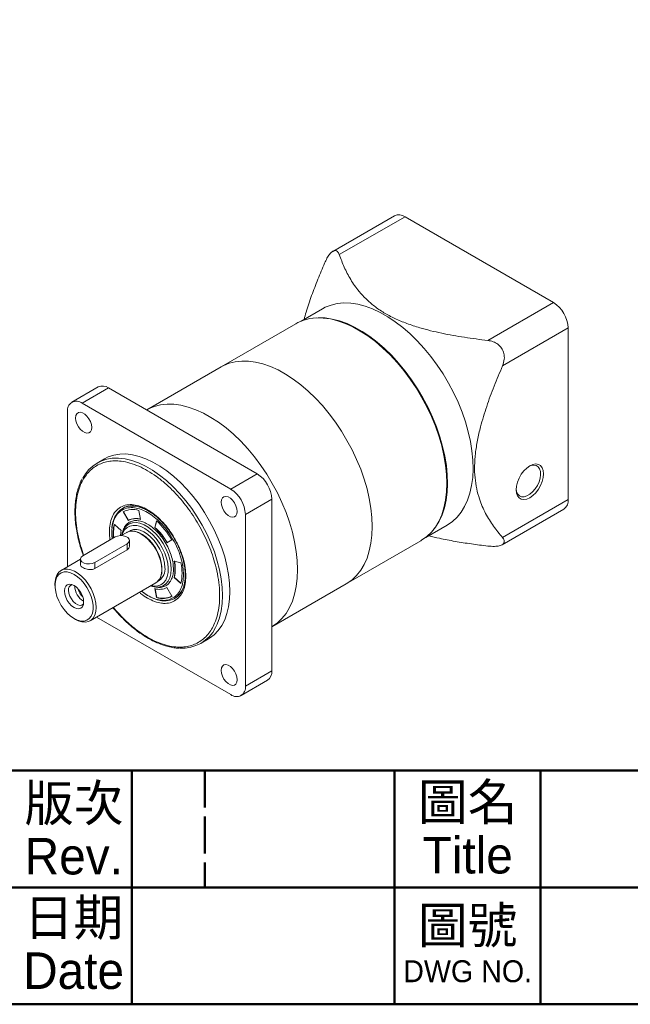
# Model space of a CAD drawing. Header units: millimetres. Extents: x 3192 to 3592, y 771 to 1052.
# Tile 3 of 5: x 3474 to 3533, y 771 to 866. Entities that reach past the tile are written whole.
import ezdxf

# ---------------------------------------------------------------- set-up
doc = ezdxf.new("R2010")
doc.units = ezdxf.units.MM
doc.linetypes.add('DASHED', pattern=[0.2068, 0.1655, -0.0413])
doc.layers.add('圖框', color=7, linetype='Continuous', lineweight=50)
doc.layers.add('產品', color=7, linetype='Continuous')
doc.styles.add('預設-ISO', font='arial.ttf')

# ---------------------------------------------------------------- blocks, each defined once
blk = doc.blocks.new('標題欄框 下標註')
at = {"layer": '圖框'}
for p, q in [((211.283, 89.91), (211.283, 81.91)), ((229.283, 89.91), (229.283, 73.91)), ((239.283, 89.91), (239.283, 73.91)), ((162.283, 81.91), (287.283, 81.91)), ((211.283, 81.91), (211.283, 73.91))]:
    blk.add_line(p, q, dxfattribs=at)
at = {"layer": '圖框', "linetype": 'DASHED', "ltscale": 15.230104}
blk.add_line((216.283, 89.91), (216.283, 81.91), dxfattribs=at)
at = {"layer": '圖框'}
for points in [[(2.283, 89.91), (287.283, 89.91), (287.283, 273.91), (2.283, 273.91)], [(287.283, 89.91), (2.283, 89.91), (2.283, 73.91), (287.283, 73.91)]]:
    blk.add_lwpolyline(points, close=True, dxfattribs=at)
at = {"layer": '圖框', "color": 7, "attachment_point": 5, "line_spacing_factor": 0.875, "style": '預設-ISO'}
for s, insert, char_height, width in [('\\f新細明體|b0|i0;\\H2.5000;版次\\PRev.', (207.31, 85.856), 2.5, 7.99882), ('\\f新細明體|b0|i0;\\H2.5000;圖名\\PTitle', (234.302, 85.921), 2.5, 10.09163), ('\\f新細明體|b0|i0;\\H2.5000;日期\\PDate', (207.297, 78.017), 2.5, 7.96821), ('\\f新細明體|b0|i0;\\H2.5000;圖號\\P\\f新細明體|b0|i0;\\H1.5000;DWG NO.', (234.297, 77.986), 3.5, 9.97321)]:
    blk.add_mtext(s, dxfattribs=dict(at, insert=insert, char_height=char_height, width=width))
blk = doc.blocks.new('A$C07101179')
at = {"color": 0, "linetype": 'Continuous', "lineweight": 15}
for p, q in [((81.68, 115.57), (66.81, 106.99)), ((68.37, 106.2), (84.18, 115.33)), ((119.89, 94.71), (84.18, 115.33)), ((104.08, 85.59), (119.89, 94.71)), ((64.34, 93.2), (59.2, 90.23)), ((57.92, 89.61), (39.96, 79.24)), ((123.43, 88.59), (107.62, 79.46)), ((123.43, 47.35), (123.43, 88.59)), ((39.96, 79.24), (22.05, 68.9)), ((10.4, 74.43), (4.04, 70.75)), ((6.54, 70.51), (12.9, 74.18)), ((48.61, 53.57), (12.9, 74.18)), ((6.54, 70.51), (42.25, 49.89)), ((3.01, 31.23), (3.01, 68.46)), ((11.9, 57.15), (10.13, 56.13)), ((48.61, 53.57), (42.25, 49.89)), ((45.79, 43.77), (52.15, 47.44)), ((52.15, 6.21), (52.15, 47.44)), ((107.62, 38.23), (123.43, 47.35)), ((16.88, 45.59), (16.24, 45.22)), ((107.52, 36.48), (122.39, 45.06)), ((16.42, 44.41), (17.62, 42.33)), ((16.42, 44.41), (16.42, 44.41)), ((16.49, 44.45), (17.69, 42.37)), ((20.57, 42.59), (20.13, 44.74)), ((45.79, 43.77), (45.79, 2.53)), ((15.92, 39.91), (14.28, 41.36)), ((17.69, 42.37), (17.62, 42.33)), ((18.24, 41.76), (17.67, 41.43)), ((24.42, 42.27), (23.98, 40.63)), ((24.05, 40.67), (23.98, 40.63)), ((24.46, 42.22), (24.05, 40.67)), ((89.2, 38.27), (94.34, 41.23)), ((14.5, 38.36), (6.72, 33.87)), ((17.24, 39.45), (15.93, 38.7)), ((18.12, 39.84), (17.88, 39.7)), ((19.12, 39.73), (18.97, 39.75)), ((9.55, 32.23), (17.32, 36.72)), ((17.32, 35.26), (17.32, 36.72)), ((17.91, 36.06), (17.91, 37.54)), ((26.92, 36.96), (28.12, 37.65)), ((70.06, 27.11), (88.02, 37.47)), ((17.32, 35.26), (9.55, 30.77)), ((6.13, 33.04), (1.45, 30.34)), ((6.13, 33.05), (6.13, 31.71)), ((9.55, 32.23), (9.55, 30.77)), ((28.5, 30.68), (28.44, 31.45)), ((30.27, 32.13), (28.63, 32.57)), ((25.3, 28.63), (25.46, 28.55)), ((25.36, 28.68), (25.42, 28.82)), ((28.63, 28.64), (28.7, 28.68)), ((28.63, 28.64), (30.27, 27.19)), ((28.7, 28.68), (30.29, 27.27)), ((0, 27.13), (0, 26.72)), ((8.45, 18.21), (24.24, 27.32)), ((24.78, 27.75), (25.02, 27.89)), ((26.17, 26.71), (26.74, 27.04)), ((26.92, 26.22), (26.92, 26.22)), ((28.12, 24.14), (26.92, 26.22)), ((52.15, 16.77), (70.06, 27.11)), ((22.27, 24.31), (20.78, 25.33)), ((23.98, 25.96), (24.42, 23.81)), ((24.06, 25.93), (24.49, 23.85)), ((24.42, 23.81), (24.49, 23.85)), ((28.12, 24.14), (28.12, 24.14)), ((28.74, 23.57), (29.13, 23.8)), ((42.25, 0.49), (10, 19.11)), ((4.6, 18.76), (4.95, 18.56)), ((35.13, 12.83), (36.89, 13.85)), ((45.79, 2.53), (52.15, 6.21)), ((44.75, 0.24), (51.11, 3.92))]:
    blk.add_line(p, q, dxfattribs=at)
at = {"color": 0, "linetype": 'Continuous', "lineweight": 15, "flags": 128}
for points in [[(94.34, 41.24), (95.57, 42.08), (96.69, 43.1), (97.67, 44.31), (98.52, 45.68), (99.23, 47.22), (99.79, 48.9), (100.2, 50.72), (100.45, 52.66), (100.55, 54.71), (100.49, 56.85), (100.27, 59.07), (99.9, 61.34), (99.38, 63.66), (98.71, 66.01), (97.9, 68.37), (96.94, 70.72), (95.86, 73.04), (94.66, 75.32), (93.34, 77.54), (91.92, 79.68), (90.4, 81.73), (88.8, 83.67), (87.14, 85.49), (85.41, 87.18), (83.64, 88.72), (81.84, 90.1), (80.02, 91.3), (78.2, 92.34), (76.38, 93.18), (74.59, 93.83), (72.83, 94.29), (71.11, 94.54), (69.46, 94.6), (67.89, 94.45), (66.39, 94.1), (65, 93.55), (64.34, 93.2)], [(94.26, 51.26), (94.18, 53.41), (93.94, 55.65), (93.55, 57.94), (93.01, 60.27), (92.32, 62.63), (91.48, 64.99), (90.51, 67.35), (89.41, 69.67), (88.18, 71.95), (86.85, 74.17), (85.41, 76.31), (83.88, 78.35), (82.27, 80.29), (80.59, 82.1), (78.85, 83.77), (77.07, 85.3), (75.26, 86.66), (73.43, 87.85), (71.6, 88.86), (69.78, 89.69), (67.98, 90.32), (66.22, 90.75), (64.51, 90.98), (62.86, 91.01), (61.29, 90.83), (59.81, 90.45), (58.42, 89.88), (57.92, 89.61)], [(91.22, 40.36), (91.52, 40.76), (92.37, 42.13), (93.08, 43.67), (93.64, 45.35), (94.04, 47.17), (94.3, 49.11), (94.4, 51.16), (94.34, 53.3), (94.12, 55.51), (93.75, 57.79), (93.23, 60.11), (92.56, 62.46), (91.74, 64.82), (90.79, 67.16), (89.71, 69.49), (88.5, 71.77), (87.19, 73.98), (85.76, 76.13), (84.25, 78.18), (82.65, 80.12), (80.99, 81.94), (79.26, 83.63), (77.49, 85.17), (75.69, 86.54), (73.87, 87.75), (72.04, 88.78), (70.23, 89.63), (68.43, 90.28), (66.67, 90.74), (64.96, 90.99), (63.31, 91.05), (62.02, 90.94)], [(76.3, 40.89), (76.22, 43.05), (75.98, 45.28), (75.59, 47.57), (75.05, 49.9), (74.36, 52.26), (73.52, 54.63), (72.55, 56.98), (71.45, 59.3), (70.22, 61.58), (68.89, 63.8), (67.45, 65.94), (65.92, 67.99), (64.31, 69.92), (62.63, 71.73), (60.89, 73.4), (59.11, 74.93), (57.3, 76.29), (55.47, 77.48), (53.64, 78.49), (51.82, 79.32), (50.02, 79.95), (48.26, 80.38), (46.55, 80.61), (44.9, 80.64), (43.33, 80.46), (41.85, 80.09), (40.46, 79.51), (39.96, 79.24)], [(39.96, 79.24), (40.46, 79.51), (41.85, 80.09), (43.33, 80.46), (44.9, 80.64), (46.55, 80.61), (48.26, 80.38), (50.02, 79.95), (51.82, 79.32), (53.64, 78.49), (55.47, 77.48), (57.3, 76.29), (59.11, 74.93), (60.89, 73.4), (62.63, 71.73), (64.31, 69.92), (65.92, 67.99), (67.45, 65.94), (68.89, 63.8), (70.22, 61.58), (71.45, 59.3), (72.55, 56.98), (73.52, 54.63), (74.36, 52.26), (75.05, 49.9), (75.59, 47.57), (75.98, 45.28), (76.22, 43.05), (76.3, 40.89)], [(22, 68.87), (22.5, 69.14), (23.88, 69.72), (25.37, 70.09), (26.94, 70.27), (28.59, 70.24), (30.3, 70.01), (32.06, 69.58), (33.86, 68.95), (35.68, 68.12), (37.51, 67.11), (39.34, 65.92), (41.15, 64.56), (42.93, 63.04), (44.67, 61.36), (46.35, 59.55), (47.96, 57.62), (49.49, 55.57), (50.93, 53.43), (52.26, 51.22), (53.49, 48.94), (54.59, 46.61), (55.56, 44.26), (56.4, 41.89), (57.09, 39.54), (57.63, 37.2), (58.02, 34.91), (58.26, 32.68), (58.34, 30.52)], [(58.34, 30.52), (58.26, 32.68), (58.02, 34.91), (57.63, 37.2), (57.09, 39.54), (56.4, 41.89), (55.56, 44.26), (54.59, 46.61), (53.49, 48.94), (52.26, 51.22), (50.93, 53.43), (49.49, 55.57), (47.96, 57.62), (46.35, 59.55), (44.67, 61.36), (42.93, 63.04), (41.15, 64.56), (39.34, 65.92), (37.51, 67.11), (35.68, 68.12), (33.86, 68.95), (32.06, 69.58), (30.3, 70.01), (28.59, 70.24), (26.94, 70.27), (25.37, 70.09), (23.88, 69.72), (22.5, 69.14), (22, 68.87)], [(4.95, 66.93), (5.03, 67.52), (5.26, 67.97), (5.62, 68.24), (6.09, 68.32), (6.62, 68.19), (7.17, 67.87), (7.7, 67.39), (8.17, 66.77), (8.53, 66.08), (8.76, 65.37), (8.84, 64.69), (8.76, 64.1), (8.53, 63.65), (8.17, 63.38), (7.7, 63.3), (7.17, 63.43), (6.62, 63.75), (6.09, 64.23), (5.62, 64.85), (5.26, 65.54), (5.03, 66.25), (4.95, 66.93)], [(42.07, 25.29), (41.99, 27.28), (41.75, 29.34), (41.36, 31.46), (40.81, 33.61), (40.11, 35.78), (39.27, 37.95), (38.29, 40.1), (37.19, 42.2), (35.97, 44.24), (34.65, 46.21), (33.23, 48.07), (31.74, 49.83), (30.18, 51.45), (28.56, 52.93), (26.91, 54.25), (25.24, 55.4), (23.55, 56.37), (21.88, 57.16), (20.23, 57.74), (18.61, 58.13), (17.05, 58.31), (15.56, 58.28), (14.14, 58.05), (12.82, 57.61), (11.9, 57.15)], [(15.03, 57.3), (15.28, 57.29), (16.85, 57.11), (18.46, 56.72), (20.11, 56.14), (21.79, 55.35), (23.47, 54.38), (25.14, 53.23), (26.8, 51.91), (28.41, 50.43), (29.97, 48.81), (31.47, 47.05), (32.88, 45.19), (34.2, 43.22), (35.42, 41.18), (36.52, 39.08), (37.5, 36.93), (38.34, 34.76), (39.04, 32.59), (39.59, 30.44), (39.99, 28.32), (40.23, 26.26), (40.31, 24.27), (40.23, 22.38), (39.99, 20.59), (39.59, 18.94), (39.04, 17.42), (38.64, 16.59)], [(114.2, 55.45), (114.94, 55.78), (115.64, 55.9), (116.26, 55.81), (116.79, 55.5), (117.18, 55.01), (117.43, 54.34), (117.51, 53.53), (117.43, 52.63), (117.18, 51.68), (116.79, 50.73), (116.26, 49.82), (115.64, 49), (114.94, 48.31), (114.2, 47.79), (113.46, 47.46), (112.76, 47.34), (112.13, 47.44), (111.61, 47.74), (111.21, 48.24), (110.97, 48.9), (110.88, 49.71), (110.97, 50.61), (111.21, 51.56), (111.61, 52.51), (112.13, 53.42), (112.76, 54.24), (113.46, 54.93), (114.2, 55.45)], [(114.02, 55.34), (114.53, 55.55), (115.17, 55.65), (115.75, 55.54), (116.22, 55.24), (116.56, 54.75), (116.76, 54.1), (116.8, 53.33), (116.68, 52.48), (116.41, 51.6), (116, 50.72), (115.47, 49.91), (114.86, 49.2), (114.19, 48.63), (113.5, 48.23), (112.83, 48.03), (112.22, 48.03), (111.69, 48.23), (111.28, 48.63), (111.01, 49.21), (110.89, 49.92), (110.89, 49.92)], [(88.02, 37.47), (88.18, 37.57), (89.41, 38.44), (90.51, 39.49), (91.48, 40.72), (92.32, 42.12), (93.01, 43.68), (93.55, 45.39), (93.94, 47.23), (94.18, 49.19), (94.26, 51.26)], [(39.95, 46.73), (40.03, 47.31), (40.26, 47.76), (40.62, 48.04), (41.09, 48.11), (41.62, 47.99), (42.17, 47.67), (42.7, 47.18), (43.17, 46.57), (43.53, 45.87), (43.76, 45.16), (43.84, 44.48), (43.76, 43.89), (43.53, 43.45), (43.17, 43.17), (42.7, 43.1), (42.17, 43.22), (41.62, 43.54), (41.09, 44.03), (40.62, 44.64), (40.26, 45.33), (40.03, 46.05), (39.95, 46.73)], [(16.24, 45.22), (16.78, 45.49), (17.73, 45.75), (18.77, 45.8), (19.87, 45.66), (21.02, 45.31), (22.19, 44.77), (23.03, 44.27)], [(16, 38.69), (16.24, 39.61), (16.63, 40.42), (17.18, 41.07), (17.85, 41.53), (18.63, 41.78), (19.51, 41.82), (20.44, 41.65), (21.42, 41.27), (22.42, 40.7), (23.4, 39.95), (24.33, 39.03), (25.21, 37.98), (25.99, 36.83), (26.66, 35.59), (27.21, 34.32), (27.61, 33.04), (27.85, 31.79), (27.93, 30.6)], [(16.13, 38.81), (16.32, 39.33), (16.75, 40.07), (17.32, 40.63), (18.01, 41), (18.81, 41.16), (19.68, 41.11), (20.61, 40.86), (21.57, 40.4)], [(21.57, 40.4), (22.52, 39.75), (23.45, 38.94), (24.33, 37.98), (25.12, 36.9), (25.81, 35.73), (26.38, 34.51), (26.82, 33.27), (27.1, 32.05), (27.22, 30.88), (27.18, 29.8), (26.98, 28.83), (26.62, 28.01), (26.11, 27.36), (25.48, 26.89), (24.73, 26.63), (23.9, 26.57), (23.13, 26.69)], [(70.06, 27.11), (70.22, 27.2), (71.45, 28.07), (72.55, 29.12), (73.52, 30.35), (74.36, 31.75), (75.05, 33.31), (75.59, 35.02), (75.98, 36.86), (76.22, 38.82), (76.3, 40.89)], [(76.3, 40.89), (76.22, 38.82), (75.98, 36.86), (75.59, 35.02), (75.05, 33.31), (74.36, 31.75), (73.52, 30.35), (72.55, 29.12), (71.45, 28.07), (70.22, 27.2), (70.06, 27.11)], [(13.75, 37.92), (13.67, 38.81), (13.65, 39.68)], [(17.32, 36.72), (17.72, 37.05), (17.9, 37.44), (17.84, 37.84), (17.55, 38.2), (17.06, 38.49), (16.43, 38.66), (15.74, 38.69), (15.06, 38.59), (14.5, 38.36)], [(17.24, 39.45), (17.32, 39.49), (18.01, 39.73), (18.79, 39.77), (19.64, 39.6), (20.52, 39.23), (21.4, 38.67), (22.27, 37.94), (23.08, 37.07), (23.82, 36.07), (24.46, 35), (24.99, 33.87), (25.37, 32.72), (25.61, 31.6), (25.69, 30.53)], [(26.45, 31.05), (26.37, 32.1), (26.13, 33.21), (25.76, 34.34), (25.24, 35.45), (24.61, 36.51), (23.88, 37.49), (23.07, 38.35), (22.22, 39.07), (21.35, 39.62), (20.48, 39.99), (19.65, 40.15), (18.88, 40.12), (18.2, 39.88), (18.12, 39.84)], [(19.12, 39.73), (19.35, 39.69), (20.2, 39.42), (21.08, 38.96), (21.95, 38.32), (22.78, 37.53), (23.55, 36.61), (24.23, 35.58), (24.81, 34.49), (25.26, 33.36), (25.56, 32.24), (25.72, 31.16), (25.72, 30.15), (25.56, 29.24), (25.42, 28.82)], [(6.72, 33.87), (6.32, 33.54), (6.14, 33.15), (6.2, 32.75), (6.49, 32.39), (6.98, 32.1), (7.61, 31.94), (8.31, 31.9), (8.98, 32), (9.55, 32.23)], [(0, 27.13), (0.02, 27.63), (0.18, 28.55), (0.49, 29.33), (0.95, 29.94), (1.53, 30.38), (2.22, 30.62), (3, 30.65), (3.85, 30.48), (4.73, 30.11), (5.61, 29.55), (6.48, 28.83), (7.3, 27.95), (8.04, 26.96), (8.68, 25.88), (9.2, 24.75), (9.58, 23.61), (9.82, 22.48), (9.9, 21.42)], [(4.6, 29.38), (5.44, 28.8), (6.26, 28.06), (7.02, 27.18), (7.69, 26.2), (8.26, 25.15), (8.71, 24.06), (9.02, 22.97), (9.17, 21.92), (9.17, 20.94), (9.02, 20.06), (8.71, 19.33), (8.26, 18.75), (7.69, 18.36), (7.02, 18.16), (6.26, 18.16), (5.44, 18.36), (4.6, 18.76), (3.75, 19.34), (2.94, 20.08), (2.18, 20.95), (1.5, 21.93), (0.93, 22.99), (0.48, 24.08), (0.18, 25.17), (0.02, 26.22), (0.02, 27.2), (0.18, 28.07), (0.48, 28.81), (0.93, 29.38), (1.5, 29.78), (2.18, 29.98), (2.94, 29.98), (3.75, 29.77), (4.6, 29.38)], [(27.93, 30.6), (27.85, 29.51), (27.61, 28.53), (27.21, 27.72), (26.66, 27.07), (25.99, 26.61), (25.21, 26.36), (24.33, 26.32), (23.4, 26.49), (23.01, 26.62)], [(58.34, 30.52), (58.26, 28.45), (58.02, 26.49), (57.63, 24.65), (57.09, 22.94), (56.4, 21.39), (55.56, 19.99), (54.59, 18.75), (53.49, 17.7), (52.26, 16.83), (52.1, 16.74)], [(52.1, 16.74), (52.26, 16.83), (53.49, 17.7), (54.59, 18.75), (55.56, 19.99), (56.4, 21.39), (57.09, 22.94), (57.63, 24.65), (58.02, 26.49), (58.26, 28.45), (58.34, 30.52)], [(4.6, 21.42), (5.19, 21.16), (5.75, 21.11), (6.22, 21.25), (6.59, 21.59), (6.82, 22.1), (6.89, 22.74), (6.82, 23.47), (6.59, 24.25), (6.22, 25.01), (5.75, 25.7), (5.19, 26.29), (4.6, 26.72), (4, 26.98), (3.45, 27.03), (2.97, 26.88), (2.61, 26.54), (2.38, 26.04), (2.3, 25.4), (2.38, 24.66), (2.61, 23.89), (2.97, 23.13), (3.45, 22.43), (4, 21.85), (4.6, 21.42)], [(3.26, 25.55), (3.34, 24.87), (3.57, 24.15), (3.94, 23.46), (4.4, 22.85), (4.93, 22.36), (5.49, 22.04), (6.02, 21.91), (6.48, 21.99), (6.84, 22.26), (6.86, 22.28)], [(28.74, 23.57), (28.63, 23.51), (27.73, 23.15), (26.73, 22.99), (25.66, 23.04), (24.54, 23.28), (23.37, 23.73), (22.19, 24.37), (21.02, 25.18), (20.81, 25.34)], [(36.89, 13.85), (37.19, 14.03), (38.29, 14.86), (39.27, 15.88), (40.11, 17.07), (40.81, 18.44), (41.36, 19.96), (41.75, 21.61), (41.99, 23.4), (42.07, 25.29)], [(9.9, 21.42), (9.82, 20.44), (9.58, 19.59), (9.2, 18.89), (8.68, 18.36), (8.04, 18.02), (7.3, 17.89), (6.48, 17.95), (5.61, 18.23), (4.95, 18.56)], [(39.95, 6.31), (40.03, 6.9), (40.26, 7.35), (40.62, 7.62), (41.09, 7.7), (41.62, 7.57), (42.17, 7.25), (42.7, 6.76), (43.17, 6.15), (43.53, 5.46), (43.76, 4.74), (43.84, 4.07), (43.76, 3.48), (43.53, 3.03), (43.17, 2.76), (42.7, 2.68), (42.17, 2.81), (41.62, 3.12), (41.09, 3.61), (40.62, 4.23), (40.26, 4.92), (40.03, 5.63), (39.95, 6.31)]]:
    blk.add_lwpolyline(points, dxfattribs=at)
at = {"color": 0, "linetype": 'Continuous', "lineweight": 15}
for centre, radius, start, end in [((82.72, 113.28), 2.51, 54.3824, 114.3071), ((115.75, 88.24), 7.68, 2.6055, 57.3945), ((11.44, 72.14), 2.51, 54.3824, 114.3071), ((5.16, 68.81), 2.18, 50.7967, 189.2141), ((14.59, 48.41), 8.9, 87.1201, 152.888), ((44.47, 47.09), 7.68, 2.6055, 57.3945), ((38.11, 43.42), 7.68, 2.6055, 57.3945), ((120.98, 47.08), 2.46, 305.0144, 6.2978), ((19.46, 40.45), 5.76, 124.0156, 178.5842), ((18.85, 41.21), 4.78, 121.0992, 159.8412), ((18.67, 40.14), 4.82, 72.3916, 117.8275), ((19.41, 38.94), 3.83, 72.3916, 117.8274), ((19.48, 38.98), 3.83, 72.3916, 117.8274), ((23.76, 39.01), 9.77, 166.1061, 185.4053), ((23.84, 39.06), 9.77, 166.1061, 185.4053), ((14.03, 29.61), 14.84, 29.6752, 47.9139), ((14.1, 29.65), 14.84, 29.6752, 47.9139), ((11.9, 28.41), 18.67, 29.6752, 47.9139), ((22.38, 38.21), 6.67, 165.3066, 175.9086), ((23.01, 30.7), 3.45, 305.501, 5.8112), ((20.16, 30.61), 8.7, 346.9364, 13.0636), ((20.23, 30.65), 8.7, 346.9364, 13.0636), ((19.61, 29.66), 10.94, 346.9364, 13.0636), ((22.3, 30.13), 3.41, 304.6092, 6.7029), ((25.06, 28.68), 6.3, 305.7278, 5.5795), ((4.45, 25.75), 1.21, 103.3594, 189.6588), ((8.83, 26.51), 4.05, 178.638, 241.3566), ((25.14, 29.61), 3.83, 252.3916, 297.8274), ((8.83, 26.51), 3.3, 190.8152, 229.1794), ((25.87, 28.4), 4.82, 252.3916, 297.8275), ((25.94, 28.45), 4.82, 252.3916, 297.8275), ((30.65, 20.57), 8.93, 265.7047, 333.4898), ((49.7, 5.94), 2.46, 305.0144, 6.2978), ((43.63, 2.18), 2.18, 230.7967, 9.2141)]:
    blk.add_arc(centre, radius, start, end, dxfattribs=at)
for points, knots in [([(68.37, 106.2), (68.24, 106.49), (68, 107.01), (67.38, 107.25), (66.71, 107), (66.02, 106.31), (65.39, 105.34), (65.02, 104.56), (64.84, 104.16)], [0, 0, 0, 0, 0.199962, 0.367332, 0.535496, 0.685697, 0.839791, 1, 1, 1, 1]), ([(64.84, 104.16), (64.29, 102.87), (63.19, 100.28), (61.7, 96.37), (60.57, 93.14), (60.06, 91.23), (59.9, 90.63)], [0, 0, 0, 0, 0.287694, 0.575326, 0.86763, 1, 1, 1, 1]), ([(104.08, 85.59), (102.21, 85.82), (98.46, 86.29), (92.97, 87.27), (88.34, 88.4), (84.6, 89.63), (81.7, 90.84), (79.06, 92.23), (76.75, 93.81), (74.76, 95.53), (72.81, 97.66), (71.04, 100.22), (69.5, 103.18), (68.75, 105.19), (68.37, 106.2)], [0, 0, 0, 0, 0.105029, 0.210126, 0.314808, 0.380047, 0.445443, 0.510587, 0.575853, 0.641366, 0.706739, 0.804313, 0.902185, 1, 1, 1, 1]), ([(107.62, 79.46), (107.8, 79.99), (108.13, 80.96), (108.03, 82.49), (107.47, 83.76), (106.53, 84.72), (105.38, 85.35), (104.52, 85.51), (104.08, 85.59)], [0, 0, 0, 0, 0.199962, 0.367332, 0.535496, 0.685697, 0.839791, 1, 1, 1, 1]), ([(107.62, 38.23), (106.88, 39.12), (105.41, 40.9), (103.51, 43.96), (102.18, 46.99), (101.38, 49.92), (100.97, 52.57), (100.86, 55.42), (101.07, 58.46), (101.57, 61.62), (102.44, 65.37), (103.77, 69.72), (105.56, 74.61), (106.93, 77.84), (107.62, 79.46)], [0, 0, 0, 0, 0.105029, 0.210126, 0.314808, 0.380047, 0.445443, 0.510587, 0.575853, 0.641366, 0.706739, 0.804313, 0.902185, 1, 1, 1, 1]), ([(4.95, 44.28), (4.97, 45.07), (5.03, 46.7), (5.44, 48.93), (6.07, 50.83), (6.87, 52.39), (7.76, 53.63), (8.8, 54.69), (10, 55.53), (11.33, 56.15), (12.77, 56.53), (14.29, 56.68), (16.03, 56.59), (18, 56.19), (20.14, 55.41), (22.27, 54.33), (24.41, 52.95), (26.55, 51.25), (28.51, 49.38), (30.26, 47.46), (31.78, 45.55), (33.22, 43.51), (34.55, 41.36), (35.74, 39.13), (36.79, 36.87), (37.68, 34.6), (38.48, 32.13), (39.11, 29.5), (39.51, 26.79), (39.64, 24.25), (39.51, 21.86), (39.11, 19.61), (38.48, 17.72), (37.68, 16.16), (36.79, 14.91), (35.74, 13.86), (34.55, 13.02), (33.22, 12.4), (31.78, 12.02), (30.26, 11.87), (28.51, 11.96), (26.55, 12.36), (24.41, 13.14), (22.27, 14.22), (20.14, 15.6), (17.99, 17.3), (16.04, 19.18), (14.72, 20.59), (14.13, 21.33), (14.04, 21.44)], [0, 0, 0, 0, 0.023416, 0.047557, 0.072374, 0.091778, 0.111179, 0.130996, 0.150809, 0.170627, 0.19044, 0.209845, 0.229245, 0.254065, 0.278206, 0.301619, 0.325035, 0.349176, 0.373993, 0.393397, 0.412797, 0.432615, 0.452428, 0.472245, 0.492059, 0.511463, 0.530864, 0.555684, 0.579825, 0.603237, 0.626654, 0.650795, 0.675611, 0.695016, 0.714416, 0.734234, 0.754047, 0.773864, 0.793677, 0.813082, 0.832482, 0.857303, 0.881443, 0.904856, 0.928273, 0.952413, 0.97723, 0.996634, 1, 1, 1, 1]), ([(6.54, 52.34), (6.54, 52.34), (6.31, 51.96), (5.94, 51.09), (5.46, 49.73), (5.12, 48.25), (4.89, 46.69), (4.79, 45.04), (4.81, 43.33), (4.95, 41.56), (5.22, 39.76), (5.59, 37.93), (6.08, 36.1), (6.49, 34.76), (6.76, 34.04), (6.81, 33.92)], [0, 0, 0, 0, 0.000059, 0.090476, 0.180882, 0.27122, 0.361448, 0.451525, 0.541397, 0.631003, 0.720243, 0.808934, 0.896727, 0.98287, 1, 1, 1, 1]), ([(13.23, 37.63), (13.16, 38.29), (13.02, 39.64), (13.19, 41.5), (13.68, 43.2), (14.53, 44.6), (15.73, 45.61), (16.96, 46.06), (18.04, 46.16), (19.14, 46.1), (20.56, 45.76), (22.27, 44.95), (23.99, 43.78), (25.7, 42.22), (27.35, 40.28), (28.82, 38.05), (29.82, 36.06), (30.45, 34.45), (30.95, 32.88), (31.38, 31), (31.44, 29.63), (31.47, 28.97)], [0, 0, 0, 0, 0.053343, 0.108485, 0.166929, 0.227803, 0.289968, 0.352134, 0.382604, 0.413086, 0.47153, 0.526672, 0.581813, 0.640257, 0.701131, 0.763297, 0.825463, 0.855932, 0.886415, 0.944859, 1, 1, 1, 1]), ([(13.79, 40.98), (13.92, 41.53), (14.19, 42.66), (15.01, 43.97), (16.13, 44.92), (17.28, 45.33), (18.3, 45.43), (19.34, 45.38), (20.66, 45.05), (22.27, 44.29), (23.88, 43.19), (25.49, 41.73), (27.04, 39.91), (28.42, 37.82), (29.35, 35.95), (29.95, 34.43), (30.42, 32.97), (30.82, 31.2), (30.87, 29.92), (30.9, 29.29)], [0, 0, 0, 0, 0.065556, 0.133837, 0.203568, 0.273298, 0.307475, 0.341667, 0.407223, 0.469074, 0.530926, 0.596482, 0.664763, 0.734493, 0.804224, 0.838401, 0.872593, 0.938149, 1, 1, 1, 1]), ([(16.67, 45.44), (16.91, 45.55), (17.4, 45.75), (18.24, 45.86), (19.13, 45.83), (20.07, 45.66), (21.03, 45.34), (22.02, 44.88), (23.01, 44.29), (23.98, 43.58), (24.93, 42.77), (25.82, 41.89), (26.59, 41.01), (27.24, 40.19), (27.83, 39.36), (28.31, 38.64), (28.6, 38.15), (28.69, 37.98)], [0, 0, 0, 0, 0.077321, 0.155391, 0.231637, 0.306697, 0.381089, 0.455088, 0.52872, 0.601869, 0.674117, 0.744413, 0.809636, 0.864681, 0.911584, 0.969342, 1, 1, 1, 1]), ([(6.89, 33.96), (6.64, 34.71), (6.06, 36.43), (5.44, 39.05), (5.02, 41.77), (4.97, 43.45), (4.95, 44.28)], [0, 0, 0, 0, 0.210449, 0.481223, 0.744572, 1, 1, 1, 1]), ([(13.75, 37.93), (13.7, 38.38), (13.59, 39.47), (13.71, 40.42), (13.79, 40.98)], [0, 0, 0, 0, 0.41204, 1, 1, 1, 1]), ([(21.92, 41.63), (21.66, 41.76), (21, 42.1), (19.95, 42.33), (18.84, 42.31), (17.84, 41.95), (17.03, 41.27), (16.47, 40.3), (16.18, 39.51), (16.15, 39.01), (16.14, 38.96)], [0, 0, 0, 0, 0.092516, 0.236019, 0.385487, 0.538128, 0.690768, 0.840237, 0.983739, 1, 1, 1, 1]), ([(28.44, 31.45), (28.43, 31.65), (28.39, 32.32), (28.08, 33.6), (27.52, 35.22), (26.7, 36.83), (25.71, 38.34), (24.59, 39.66), (23.44, 40.69), (22.53, 41.35), (22.03, 41.58), (21.92, 41.63)], [0, 0, 0, 0, 0.0528069, 0.1798996, 0.312276, 0.4474617, 0.5826473, 0.7150237, 0.8421164, 0.9620265, 1, 1, 1, 1]), ([(28.69, 37.98), (28.96, 37.51), (29.32, 36.84), (29.79, 35.84), (30.14, 34.98), (30.51, 33.95), (30.82, 32.89), (31.07, 31.8), (31.24, 30.71), (31.33, 29.64), (31.32, 28.61), (31.23, 27.64), (31.04, 26.74), (30.77, 25.91), (30.4, 25.17), (29.94, 24.52), (29.43, 24), (29.04, 23.77), (28.86, 23.66)], [0, 0, 0, 0, 0.0815565, 0.1144086, 0.1686996, 0.2246027, 0.2840659, 0.3455242, 0.40835, 0.4720698, 0.5363993, 0.601211, 0.6665367, 0.7325875, 0.7998509, 0.8691756, 0.9418764, 1, 1, 1, 1]), ([(89.88, 38.66), (90.74, 38.45), (92.81, 37.93), (96.24, 37.29), (100.12, 36.67), (102.76, 36.35), (104.08, 36.19)], [0, 0, 0, 0, 0.1879428, 0.4556817, 0.7278166, 1, 1, 1, 1]), ([(104.08, 36.19), (104.63, 36.14), (105.64, 36.06), (106.91, 36.2), (107.73, 36.54), (108.09, 37.04), (108.06, 37.62), (107.77, 38.02), (107.62, 38.23)], [0, 0, 0, 0, 0.199962, 0.367332, 0.535496, 0.685697, 0.839791, 1, 1, 1, 1]), ([(17.88, 36.2), (17.89, 36.1), (17.89, 35.85), (17.68, 35.51), (17.43, 35.33), (17.32, 35.26)], [0, 0, 0, 0, 0.2627561, 0.6981826, 1, 1, 1, 1]), ([(9.55, 30.77), (9.38, 30.7), (9.04, 30.54), (8.39, 30.51), (7.71, 30.61), (7.14, 30.79), (6.65, 31.03), (6.31, 31.29), (6.13, 31.53), (6.15, 31.67), (6.16, 31.71)], [0, 0, 0, 0, 0.139137, 0.278133, 0.420748, 0.565961, 0.666797, 0.806064, 0.945206, 1, 1, 1, 1]), ([(31.47, 28.97), (31.44, 28.34), (31.37, 27.04), (30.86, 25.36), (30.02, 23.94), (28.82, 22.94), (27.59, 22.49), (26.51, 22.39), (25.4, 22.44), (23.99, 22.79), (22.28, 23.62), (21.04, 24.39), (20.41, 24.97), (20.32, 25.06)], [0, 0, 0, 0, 0.102453, 0.211043, 0.324147, 0.439652, 0.555157, 0.61177, 0.668407, 0.776997, 0.87945, 0.981903, 1, 1, 1, 1]), ([(30.9, 29.29), (30.87, 28.7), (30.81, 27.48), (30.33, 25.9), (29.54, 24.58), (28.42, 23.63), (27.26, 23.22), (26.25, 23.12), (25.21, 23.17), (23.88, 23.48), (22.8, 24.04), (22.27, 24.31)], [0, 0, 0, 0, 0.116497, 0.239972, 0.36858, 0.499917, 0.631255, 0.695628, 0.760028, 0.883503, 1, 1, 1, 1]), ([(23.92, 26.43), (24.13, 26.37), (24.76, 26.19), (25.71, 26.25), (26.71, 26.6), (27.51, 27.28), (28.09, 28.24), (28.43, 29.38), (28.48, 30.26), (28.5, 30.68)], [0, 0, 0, 0, 0.083377, 0.238517, 0.39695, 0.555382, 0.710522, 0.85947, 1, 1, 1, 1]), ([(13.95, 21.39), (14.15, 21.15), (14.71, 20.47), (15.69, 19.41), (16.89, 18.2), (18.14, 17.06), (19.44, 16), (20.77, 15.03), (22.12, 14.17), (23.49, 13.42), (24.86, 12.79), (26.23, 12.28), (27.58, 11.92), (28.78, 11.69), (29.51, 11.66), (29.8, 11.64)], [0, 0, 0, 0, 0.041207, 0.117512, 0.195933, 0.275885, 0.356965, 0.438887, 0.521452, 0.604531, 0.688054, 0.771995, 0.856384, 0.941307, 1, 1, 1, 1])]:
    blk.add_open_spline(points, degree=3, knots=knots, dxfattribs=at)

msp = doc.modelspace()

# ---------------------------------------------------------------- block references
at = {"layer": '圖框', "xscale": 1.403916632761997, "yscale": 1.403916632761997, "zscale": 1.403916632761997}
msp.add_blockref('標題欄框 下標註', (3188.62, 667.248), dxfattribs=at)
at = {"layer": '產品', "xscale": 0.4, "yscale": 0.4, "zscale": 0.4}
msp.add_blockref('A$C07101179', (3477.856, 800.584), dxfattribs=at)

doc.saveas('drawing.dxf')
